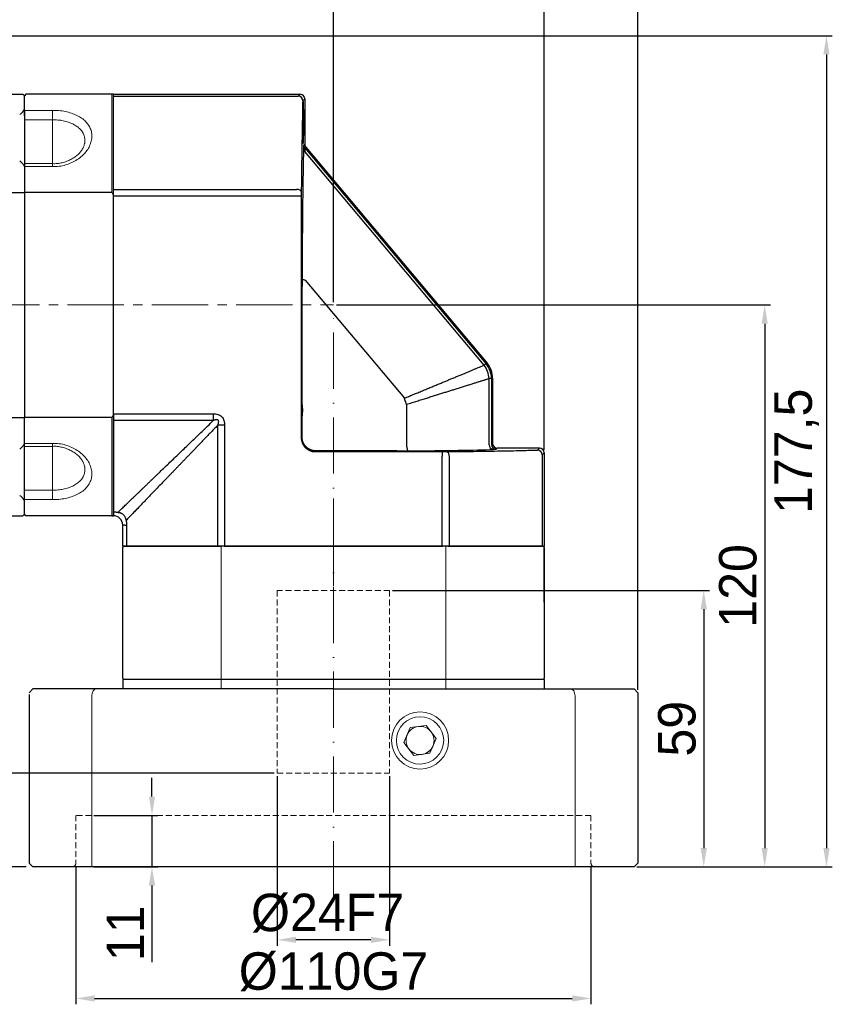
# Model space of a CAD drawing. Header units: millimetres. Extents: x 7115 to 7943, y -680 to -95.
# Tile 14 of 16: x 7567 to 7740, y -429 to -219. Entities that reach past the tile are written whole.
import ezdxf

# ---------------------------------------------------------------- set-up
doc = ezdxf.new("R2010")
doc.units = ezdxf.units.MM
doc.header["$PDSIZE"] = -5
for name, pattern in [('ACAD_ISO10W100', [18, 12, -3, 0, -3]), ('DASHED2', [9.525, 6.35, -3.175]), ('点画线', [18, 12, -2, 2, -2])]:
    doc.linetypes.add(name, pattern=pattern)
doc.layers.get('0').update_dxf_attribs({"lineweight": 18})
doc.layers.get('Defpoints').update_dxf_attribs({"lineweight": 18})
doc.layers.add('4虚线层', color=6, linetype='DASHED2')
for name, color, linetype, lineweight in [('7中心线层', 7, '点画线', 18), ('中心线层', 7, 'ACAD_ISO10W100', 0), ('尺寸线层', 3, 'Continuous', 18), ('标注线', 7, 'Continuous', 18), ('粗实线', 7, 'Continuous', 40)]:
    doc.layers.add(name, color=color, linetype=linetype, lineweight=lineweight)
doc.styles.add('工程字', font='txt')
doc.dimstyles.new('ISO-25', dxfattribs={"dimtxt": 8, "dimasz": 4, "dimexe": 1.25, "dimexo": 0.625, "dimgap": 1.7, "dimtad": 1, "dimtxsty": '工程字', "dimcen": 2, "dimdle": 8, "dimadec": 0, "dimazin": 0, "dimtfac": 1, "dimtmove": 0, "dimatfit": 3, "dimfxl": 1, "dimarcsym": 0})

# ---------------------------------------------------------------- blocks, each defined once
blk = doc.blocks.new('*D102')
at = {"layer": 'Defpoints', "color": 0}
for p in [(7633.55, -200.76), (7466.05, -222.89), (7633.55, -279.89)]:
    blk.add_point(p, dxfattribs=at)
at = {"layer": '尺寸线层', "color": 0, "lineweight": -2}
for p, q in [((7466.05, -222.27), (7466.05, -199.51)), ((7633.55, -279.27), (7633.55, -199.51)), ((7470.05, -200.76), (7629.55, -200.76))]:
    blk.add_line(p, q, dxfattribs=at)
at = {"layer": '尺寸线层', "color": 0}
for points in [[(7470.05, -200.09), (7470.05, -201.43), (7466.05, -200.76)], [(7629.55, -201.43), (7629.55, -200.09), (7633.55, -200.76)]]:
    blk.add_solid(points, dxfattribs=at)
at = {"layer": '尺寸线层', "color": 0, "insert": (7549.8, -194.39), "char_height": 8, "attachment_point": 5, "style": '工程字'}
blk.add_mtext('167,5', dxfattribs=at)
blk = doc.blocks.new('*D103')
at = {"layer": 'Defpoints', "color": 0}
for p in [(7633.55, -279.89), (7697.75, -399.89), (7725.65, -399.89)]:
    blk.add_point(p, dxfattribs=at)
at = {"layer": '尺寸线层', "color": 0, "lineweight": -2}
for p, q in [((7634.17, -279.89), (7726.9, -279.89)), ((7725.65, -283.89), (7725.65, -395.89)), ((7698.37, -399.89), (7726.9, -399.89))]:
    blk.add_line(p, q, dxfattribs=at)
at = {"layer": '尺寸线层', "color": 0}
for points in [[(7726.31, -283.89), (7724.98, -283.89), (7725.65, -279.89)], [(7724.98, -395.89), (7726.31, -395.89), (7725.65, -399.89)]]:
    blk.add_solid(points, dxfattribs=at)
at = {"layer": '尺寸线层', "color": 0, "insert": (7719.95, -339.89), "char_height": 8, "attachment_point": 5, "rotation": 90, "style": '工程字'}
blk.add_mtext('120', dxfattribs=at)
blk = doc.blocks.new('*D104')
at = {"layer": 'Defpoints', "color": 0}
for p in [(7540.55, -222.39), (7697.75, -399.89), (7738.84, -399.89)]:
    blk.add_point(p, dxfattribs=at)
at = {"layer": '尺寸线层', "color": 0, "lineweight": -2}
for p, q in [((7541.17, -222.39), (7740.09, -222.39)), ((7738.84, -226.39), (7738.84, -395.89)), ((7698.37, -399.89), (7740.09, -399.89))]:
    blk.add_line(p, q, dxfattribs=at)
at = {"layer": '尺寸线层', "color": 0}
for points in [[(7739.5, -226.39), (7738.17, -226.39), (7738.84, -222.39)], [(7738.17, -395.89), (7739.5, -395.89), (7738.84, -399.89)]]:
    blk.add_solid(points, dxfattribs=at)
at = {"layer": '尺寸线层', "color": 0, "insert": (7732.47, -311.14), "char_height": 8, "attachment_point": 5, "rotation": 90, "style": '工程字'}
blk.add_mtext('177,5', dxfattribs=at)
blk = doc.blocks.new('*D105')
at = {"layer": 'Defpoints', "color": 0}
for p in [(7645.55, -340.89), (7697.75, -399.89), (7712.63, -399.89)]:
    blk.add_point(p, dxfattribs=at)
at = {"layer": '尺寸线层', "color": 0, "lineweight": -2}
for p, q in [((7646.17, -340.89), (7713.88, -340.89)), ((7712.63, -344.89), (7712.63, -395.89)), ((7698.37, -399.89), (7713.88, -399.89))]:
    blk.add_line(p, q, dxfattribs=at)
at = {"layer": '尺寸线层', "color": 0}
for points in [[(7713.3, -344.89), (7711.96, -344.89), (7712.63, -340.89)], [(7711.96, -395.89), (7713.3, -395.89), (7712.63, -399.89)]]:
    blk.add_solid(points, dxfattribs=at)
at = {"layer": '尺寸线层', "color": 0, "insert": (7706.93, -370.39), "char_height": 8, "attachment_point": 5, "rotation": 90, "style": '工程字'}
blk.add_mtext('59', dxfattribs=at)
blk = doc.blocks.new('*D113')
at = {"layer": 'Defpoints', "color": 0}
for p in [(7621.55, -379.89), (7645.55, -379.89), (7621.55, -415.48)]:
    blk.add_point(p, dxfattribs=at)
at = {"layer": '尺寸线层', "color": 0, "lineweight": -2}
for p, q in [((7621.55, -380.52), (7621.55, -416.73)), ((7645.55, -380.52), (7645.55, -416.73)), ((7641.55, -415.48), (7625.55, -415.48))]:
    blk.add_line(p, q, dxfattribs=at)
at = {"layer": '尺寸线层', "color": 0}
for points in [[(7625.55, -414.82), (7625.55, -416.15), (7621.55, -415.48)], [(7641.55, -416.15), (7641.55, -414.82), (7645.55, -415.48)]]:
    blk.add_solid(points, dxfattribs=at)
at = {"layer": '尺寸线层', "color": 0, "insert": (7632.3, -409.78), "char_height": 8, "attachment_point": 5, "style": '工程字'}
blk.add_mtext('%%C24F7', dxfattribs=at)
blk = doc.blocks.new('*D114')
at = {"layer": 'Defpoints', "color": 0}
for p in [(7581.74, -388.89), (7581.74, -399.89), (7594.8, -399.89)]:
    blk.add_point(p, dxfattribs=at)
at = {"layer": '尺寸线层', "color": 0, "lineweight": -2}
for p, q in [((7594.8, -384.89), (7594.8, -380.89)), ((7582.36, -388.89), (7596.05, -388.89)), ((7594.8, -388.89), (7594.8, -399.89)), ((7582.36, -399.89), (7596.05, -399.89)), ((7594.8, -403.89), (7594.8, -420.27))]:
    blk.add_line(p, q, dxfattribs=at)
at = {"layer": '尺寸线层', "color": 0}
for points in [[(7594.13, -384.89), (7595.46, -384.89), (7594.8, -388.89)], [(7595.46, -403.89), (7594.13, -403.89), (7594.8, -399.89)]]:
    blk.add_solid(points, dxfattribs=at)
at = {"layer": '尺寸线层', "color": 0, "insert": (7589.1, -414.08), "char_height": 8, "attachment_point": 5, "rotation": 90, "style": '工程字'}
blk.add_mtext('11', dxfattribs=at)
blk = doc.blocks.new('*D115')
at = {"layer": 'Defpoints', "color": 0}
for p in [(7621.55, -379.89), (7557.44, -399.89), (7568.55, -399.89)]:
    blk.add_point(p, dxfattribs=at)
at = {"layer": '尺寸线层', "color": 0, "lineweight": -2}
for p, q in [((7620.92, -379.89), (7556.19, -379.89)), ((7557.44, -383.89), (7557.44, -395.89)), ((7567.92, -399.89), (7556.19, -399.89))]:
    blk.add_line(p, q, dxfattribs=at)
at = {"layer": '尺寸线层', "color": 0}
for points in [[(7558.1, -383.89), (7556.77, -383.89), (7557.44, -379.89)], [(7556.77, -395.89), (7558.1, -395.89), (7557.44, -399.89)]]:
    blk.add_solid(points, dxfattribs=at)
at = {"layer": '尺寸线层', "color": 0, "insert": (7551.74, -389.89), "char_height": 8, "attachment_point": 5, "rotation": 90, "style": '工程字'}
blk.add_mtext('20', dxfattribs=at)
blk = doc.blocks.new('*D116')
at = {"layer": 'Defpoints', "color": 0}
for p in [(7578.55, -399.09), (7688.55, -399.09), (7688.55, -428)]:
    blk.add_point(p, dxfattribs=at)
at = {"layer": '尺寸线层', "color": 0, "lineweight": -2}
for p, q in [((7578.55, -399.72), (7578.55, -429.25)), ((7688.55, -399.72), (7688.55, -429.25)), ((7582.55, -428), (7684.55, -428))]:
    blk.add_line(p, q, dxfattribs=at)
at = {"layer": '尺寸线层', "color": 0}
for points in [[(7582.55, -427.33), (7582.55, -428.67), (7578.55, -428)], [(7684.55, -428.67), (7684.55, -427.33), (7688.55, -428)]]:
    blk.add_solid(points, dxfattribs=at)
at = {"layer": '尺寸线层', "color": 0, "insert": (7633.55, -422.3), "char_height": 8, "attachment_point": 5, "style": '工程字'}
blk.add_mtext('%%c110G7', dxfattribs=at)
blk = doc.blocks.new('*D117')
at = {"layer": 'Defpoints', "color": 0}
for p in [(7401.05, -168.95), (7401.05, -264.89), (7698.55, -362.69)]:
    blk.add_point(p, dxfattribs=at)
at = {"layer": '尺寸线层', "color": 0, "lineweight": -2}
for p, q in [((7401.05, -264.27), (7401.05, -167.7)), ((7698.55, -362.07), (7698.55, -167.7)), ((7694.55, -168.95), (7405.05, -168.95))]:
    blk.add_line(p, q, dxfattribs=at)
at = {"layer": '尺寸线层', "color": 0}
for points in [[(7405.05, -168.28), (7405.05, -169.62), (7401.05, -168.95)], [(7694.55, -169.62), (7694.55, -168.28), (7698.55, -168.95)]]:
    blk.add_solid(points, dxfattribs=at)
at = {"layer": '尺寸线层', "color": 0, "insert": (7549.8, -162.58), "char_height": 8, "attachment_point": 5, "style": '工程字'}
blk.add_mtext('297,5', dxfattribs=at)
blk = doc.blocks.new('*D119')
at = {"layer": 'Defpoints', "color": 0}
for p in [(7401.05, -184.45), (7401.05, -264.8), (7678.55, -311.45)]:
    blk.add_point(p, dxfattribs=at)
at = {"layer": '尺寸线层', "color": 0, "lineweight": -2}
for p, q in [((7401.05, -264.17), (7401.05, -183.2)), ((7674.55, -184.45), (7405.05, -184.45)), ((7678.55, -310.82), (7678.55, -183.2))]:
    blk.add_line(p, q, dxfattribs=at)
at = {"layer": '尺寸线层', "color": 0}
for points in [[(7405.05, -183.79), (7405.05, -185.12), (7401.05, -184.45)], [(7674.55, -185.12), (7674.55, -183.79), (7678.55, -184.45)]]:
    blk.add_solid(points, dxfattribs=at)
at = {"layer": '尺寸线层', "color": 0, "insert": (7539.8, -178.08), "char_height": 8, "attachment_point": 5, "style": '工程字'}
blk.add_mtext('277,5', dxfattribs=at)
blk = doc.blocks.new('M1152')
at = {"color": 7, "linetype": 'Continuous', "lineweight": 30}
for p, q in [((0, 89.58), (39.9, 89.58)), ((0, 89.16), (0, 89.58)), ((0, 88.76), (0, 89.16)), ((0, 69.27), (0, 88.76)), ((40.9, 88.58), (40.9, 78.91)), ((41.13, 78.26), (79.83, 32.15)), ((0, 67.82), (0, 69.27)), ((0, 21.34), (0, 67.82)), ((81, 28.94), (81, 15.02)), ((0, 19.89), (0, 21.34)), ((0, 0.4), (0, 19.89)), ((91, 14.02), (82, 14.02)), ((92, 13.02), (92, -6.92)), ((0, 0.4), (0, 0)), ((0, -0.42), (0, 0)), ((2, -6.92), (2, -2.42)), ((2.42, -6.92), (2, -6.92)), ((22.31, -6.92), (2.82, -6.92)), ((23.76, -6.92), (22.31, -6.92)), ((70.24, -6.92), (23.76, -6.92)), ((71.69, -6.92), (70.24, -6.92)), ((91.18, -6.92), (71.69, -6.92)), ((91.58, -6.92), (91.18, -6.92)), ((92, -6.92), (91.58, -6.92))]:
    blk.add_line(p, q, dxfattribs=at)
at = {"color": 7, "linetype": 'Continuous', "lineweight": 25}
for p, q in [((0, 89.16), (39.48, 89.16)), ((39.48, 89.16), (39.9, 89.58)), ((40.9, 88.58), (40.48, 88.16)), ((40.65, 78.82), (40.9, 78.91)), ((41.13, 78.26), (40.89, 78.17)), ((40.89, 78.17), (79.58, 32.06)), ((79.19, 31.73), (40.92, 77.35)), ((0, 69.27), (39.14, 69.27)), ((39.13, 67.82), (0, 67.82)), ((40.13, 67.82), (39.13, 67.82)), ((40.13, 67.82), (40.13, 16.26)), ((40.98, 49.9), (62.15, 24.66)), ((40.29, 24.16), (40.29, 46.23)), ((79.19, 31.73), (79.58, 32.06)), ((79.58, 32.06), (79.83, 32.15)), ((80.24, 14.73), (80.24, 28.85)), ((80.75, 28.85), (80.24, 28.85)), ((81, 28.94), (80.75, 28.85)), ((80.75, 28.85), (80.75, 14.78)), ((62.64, 23.3), (62.64, 14.42)), ((0, 21.34), (21.34, 21.34)), ((21.34, 21.34), (21.34, 19.89)), ((21.34, 19.89), (0, 19.89)), ((40.29, 16.41), (40.29, 20)), ((23.76, 18.92), (22.31, 18.92)), ((22.31, -6.92), (22.31, 18.92)), ((23.76, 18.92), (23.76, -6.92)), ((40.13, 16.26), (40.29, 16.41)), ((43.29, 13.41), (43.13, 13.26)), ((43.13, 13.26), (70.24, 13.26)), ((60.53, 13.41), (43.29, 13.41)), ((70.24, 13.26), (70.24, 12.26)), ((82, 14.02), (81.75, 13.78)), ((90.58, 13.6), (91, 14.02)), ((92, 13.02), (91.58, 12.61)), ((70.24, -6.92), (70.24, 12.26)), ((71.69, 12.26), (71.69, -6.92)), ((91.58, 12.61), (91.58, -6.92)), ((2.42, -2.42), (2, -2.42)), ((2.42, -2.42), (2.82, -2.42)), ((2.82, -2.42), (2.82, -6.92)), ((2.82, -6.92), (2.42, -6.92))]:
    blk.add_line(p, q, dxfattribs=at)
at = {"color": 7, "linetype": 'Continuous', "lineweight": 25, "flags": 128}
for points in [[(40.14, 68.79), (40.11, 68.88), (40.06, 68.97), (39.96, 69.05), (39.84, 69.13), (39.69, 69.19), (39.52, 69.23), (39.33, 69.26), (39.14, 69.27)], [(40.98, 49.9), (40.83, 49.91), (40.71, 49.94), (40.59, 49.97), (40.49, 50), (40.41, 50.04), (40.35, 50.08), (40.31, 50.12), (40.3, 50.17)], [(62.64, 14.42), (62.65, 14.23), (62.68, 14.04), (62.72, 13.87), (62.77, 13.72), (62.83, 13.6), (62.9, 13.5), (62.98, 13.45), (63.06, 13.42)], [(71.21, 13.26), (71.3, 13.24), (71.39, 13.18), (71.47, 13.09), (71.55, 12.96), (71.61, 12.81), (71.65, 12.64), (71.68, 12.45), (71.69, 12.26)]]:
    blk.add_lwpolyline(points, dxfattribs=at)
at = {"color": 7, "linetype": 'Continuous', "lineweight": 25}
for centre, radius, start, end in [((39.48, 88.16), 1, 0.0204, 89.9796), ((41.36, 77.96), 0.75, 182.393, 234.2943), ((41.65, 78.82), 1, 180.0065, 219.9935), ((74.66, 28.45), 5.6, 4.0795, 35.9205), ((75.75, 28.85), 5, 0.0065, 39.9935), ((50.77, 19.75), 12.39, 16.6551, 23.3449), ((81.21, 14.69), 0.962, 177.6201, 266.2687), ((81.75, 14.78), 1, 180.0204, 269.9796), ((90.58, 12.6), 1, 0.0204, 89.9796)]:
    blk.add_arc(centre, radius, start, end, dxfattribs=at)
at = {"color": 7, "linetype": 'Continuous', "lineweight": 30}
blk.add_arc((0, -2.42), 2, 0, 90, dxfattribs=at)
for centre, major_axis, ratio, start_param, end_param in [((39.9, 88.58), (0.707, 0.707), 0.999695, 5.497939, 7.068431), ((41.9, 78.91), (-0.94, -0.342), 0.999828, 5.934175, 6.632196), ((76, 28.94), (-4.7, -1.71), 0.999828, 2.792582, 3.490603), ((82, 15.02), (-0.707, -0.707), 0.999695, 5.497939, 7.068431), ((91, 13.02), (0.707, 0.707), 0.999695, 5.497939, 7.068431)]:
    blk.add_ellipse(centre, major_axis=major_axis, ratio=ratio, start_param=start_param, end_param=end_param, dxfattribs=at)
at = {"color": 7, "linetype": 'Continuous', "lineweight": 25}
blk.add_ellipse((40.51, 83.55), major_axis=(0, 4.5), ratio=0.017455, dxfattribs=at)
for centre, major_axis, ratio, start_param, end_param in [((40.48, 86.16), (0, 2), 0.017455, 0.017453, 0.523109), ((40.9, 24.46), (-0.01, 59.12), 0.011218, 0.441056, 1.120955), ((40.66, 69.48), (0, 9.34), 0.011218, 0.004081, 0.441056), ((40.17, 67.82), (0, 2), 0.017455, 1.065436, 1.570796), ((40.39, 46.11), (0, 9.34), 0.011218, 1.120955, 1.557424), ((40.22, 22.08), (0, 4.5), 0.017455, 5.193774, 10.514189), ((60.53, 13.52), (6, 0), 0.017455, 4.712389, 5.148858), ((47, 14.02), (38, 0), 0.017455, 5.148858, 5.828757), ((70.24, 13.29), (2, 0), 0.017455, 4.712389, 5.217749), ((75.75, 13.78), (6, 0), 0.017455, 5.828757, 6.265732), ((88.58, 13.61), (2, 0), 0.017455, 5.760077, 6.265732)]:
    blk.add_ellipse(centre, major_axis=major_axis, ratio=ratio, start_param=start_param, end_param=end_param, dxfattribs=at)
for points, knots in [([(40.46, 87.89), (40.46, 87.78), (40.45, 87.55), (40.44, 87.2), (40.43, 86.84), (40.42, 86.48), (40.41, 86.1), (40.4, 85.72), (40.39, 85.33), (40.38, 84.94), (40.37, 84.53), (40.35, 83.57), (40.32, 81.99), (40.28, 79.65), (40.24, 77.15), (40.21, 75.03), (40.19, 73.38), (40.17, 72.27), (40.16, 71.13), (40.15, 69.97), (40.14, 69.18), (40.14, 68.79)], [0, 0, 0, 0, 0.025029, 0.05004, 0.075038, 0.100027, 0.125011, 0.149996, 0.174986, 0.199986, 0.225, 0.250032, 0.375013, 0.500013, 0.624991, 0.749989, 0.800025, 0.850007, 0.899973, 0.949958, 1, 1, 1, 1]), ([(40.89, 78.17), (40.89, 78.17), (40.88, 78.17), (40.88, 78.15), (40.88, 78.13), (40.88, 78.1), (40.88, 78.05), (40.88, 78), (40.89, 77.93), (40.89, 77.86), (40.89, 77.78), (40.9, 77.68), (40.91, 77.58), (40.91, 77.47), (40.92, 77.39), (40.92, 77.35)], [0, 0, 0, 0, 0.071696, 0.143709, 0.216199, 0.289328, 0.363251, 0.438118, 0.514075, 0.591259, 0.669805, 0.749836, 0.831472, 0.914825, 1, 1, 1, 1]), ([(62.15, 24.66), (62.33, 24.74), (62.69, 24.89), (63.22, 25.11), (63.74, 25.32), (64.25, 25.54), (64.76, 25.75), (65.26, 25.95), (65.75, 26.16), (66.23, 26.36), (66.7, 26.55), (67.17, 26.75), (67.62, 26.94), (68.07, 27.12), (68.51, 27.31), (68.95, 27.48), (69.37, 27.66), (69.79, 27.83), (70.19, 28), (70.59, 28.17), (70.98, 28.33), (71.37, 28.49), (71.74, 28.64), (72.26, 28.86), (72.92, 29.13), (73.69, 29.45), (74.43, 29.76), (75.14, 30.05), (75.82, 30.33), (76.46, 30.6), (77.07, 30.86), (77.65, 31.1), (78.2, 31.32), (78.72, 31.54), (79.04, 31.67), (79.19, 31.73)], [0, 0, 0, 0, 0.024855, 0.049524, 0.074005, 0.0983, 0.122409, 0.146331, 0.170067, 0.193617, 0.216981, 0.240159, 0.263152, 0.285959, 0.308581, 0.331018, 0.353269, 0.375336, 0.397218, 0.418916, 0.440429, 0.461758, 0.482903, 0.503864, 0.550975, 0.597677, 0.643972, 0.689863, 0.735353, 0.780443, 0.825137, 0.869436, 0.913345, 0.956865, 1, 1, 1, 1]), ([(80.24, 28.85), (80.16, 28.82), (79.98, 28.76), (79.7, 28.67), (79.41, 28.58), (79.11, 28.49), (78.8, 28.39), (78.48, 28.29), (78.15, 28.19), (77.81, 28.08), (77.46, 27.97), (77.09, 27.85), (76.72, 27.74), (76.34, 27.62), (75.95, 27.49), (75.55, 27.37), (75.14, 27.24), (74.72, 27.11), (74.28, 26.97), (73.84, 26.83), (73.39, 26.69), (72.83, 26.51), (72.16, 26.3), (71.36, 26.05), (70.53, 25.79), (69.66, 25.51), (68.76, 25.23), (67.83, 24.94), (66.86, 24.63), (65.85, 24.31), (64.81, 23.99), (63.74, 23.65), (63.01, 23.42), (62.64, 23.3)], [0, 0, 0, 0, 0.023677, 0.04747, 0.071379, 0.095406, 0.119551, 0.143814, 0.168195, 0.192696, 0.217316, 0.242056, 0.266917, 0.291898, 0.317001, 0.342225, 0.367572, 0.393041, 0.418633, 0.444348, 0.470187, 0.49615, 0.538254, 0.581094, 0.624672, 0.668989, 0.714045, 0.759844, 0.806385, 0.85367, 0.9017, 0.950477, 1, 1, 1, 1]), ([(40.29, 20), (40.29, 20.04), (40.29, 20.13), (40.3, 20.3), (40.32, 20.5), (40.34, 20.74), (40.38, 21.11), (40.43, 21.56), (40.45, 22.09), (40.42, 22.61), (40.38, 23.08), (40.34, 23.48), (40.31, 23.76), (40.29, 23.98), (40.29, 24.11), (40.29, 24.16)], [0, 0, 0, 0, 0.032665, 0.074056, 0.124192, 0.183085, 0.250743, 0.391388, 0.500364, 0.61503, 0.750027, 0.832777, 0.902009, 0.957739, 1, 1, 1, 1]), ([(21.34, 21.34), (21.67, 21.34), (22, 21.31), (22.46, 21.16), (22.62, 21.1), (22.9, 20.94), (23.03, 20.84), (23.26, 20.61), (23.36, 20.48), (23.52, 20.2), (23.58, 20.04), (23.73, 19.58), (23.76, 19.25), (23.76, 18.92)], [0, 0, 0, 0, 0.25, 0.25, 0.375, 0.375, 0.5, 0.5, 0.625, 0.625, 0.75, 0.75, 1, 1, 1, 1]), ([(0.98, 0.3), (1.1, 0.41), (1.32, 0.62), (1.66, 0.95), (2.01, 1.29), (2.37, 1.64), (2.74, 1.99), (3.12, 2.35), (3.5, 2.72), (3.9, 3.1), (4.3, 3.49), (4.71, 3.88), (5.13, 4.29), (5.56, 4.7), (5.99, 5.12), (6.44, 5.55), (6.89, 5.98), (7.35, 6.43), (7.82, 6.88), (8.3, 7.34), (8.79, 7.81), (9.28, 8.28), (9.91, 8.89), (10.68, 9.63), (11.61, 10.52), (12.57, 11.45), (13.56, 12.4), (14.58, 13.38), (15.63, 14.39), (16.71, 15.43), (17.82, 16.5), (18.97, 17.6), (20.14, 18.73), (20.94, 19.5), (21.34, 19.89)], [0, 0, 0, 0, 0.020897, 0.041964, 0.063204, 0.084618, 0.106208, 0.127975, 0.149921, 0.172047, 0.194354, 0.216844, 0.239519, 0.262379, 0.285426, 0.308661, 0.332086, 0.355701, 0.379508, 0.403508, 0.427702, 0.452091, 0.476676, 0.519856, 0.563901, 0.608817, 0.654608, 0.70128, 0.748835, 0.797278, 0.846612, 0.896842, 0.94797, 1, 1, 1, 1]), ([(22.31, 18.92), (22.33, 18.96), (22.36, 19.04), (22.41, 19.17), (22.44, 19.3), (22.48, 19.47), (22.5, 19.65), (22.48, 19.84), (22.41, 19.97), (22.3, 20.04), (22.18, 20.06), (22.04, 20.07), (21.86, 20.05), (21.68, 20.01), (21.5, 19.96), (21.4, 19.91), (21.34, 19.89)], [0, 0, 0, 0, 0.059504, 0.121049, 0.184869, 0.25117, 0.353843, 0.434462, 0.501526, 0.546446, 0.59995, 0.666011, 0.746766, 0.835574, 0.919761, 1, 1, 1, 1]), ([(22.31, 18.92), (22.11, 18.71), (21.7, 18.29), (21.1, 17.66), (20.5, 17.04), (19.91, 16.43), (19.33, 15.83), (18.76, 15.24), (18.2, 14.65), (17.65, 14.08), (17.1, 13.51), (16.56, 12.95), (16.03, 12.4), (15.51, 11.86), (15, 11.33), (14.49, 10.8), (14, 10.28), (13.51, 9.78), (13.03, 9.28), (12.56, 8.79), (12.09, 8.3), (11.64, 7.83), (11.03, 7.2), (10.27, 6.41), (9.38, 5.49), (8.52, 4.6), (7.69, 3.73), (6.89, 2.9), (6.12, 2.1), (5.38, 1.33), (4.67, 0.59), (3.99, -0.11), (3.34, -0.79), (2.93, -1.22), (2.72, -1.43)], [0, 0, 0, 0, 0.027366, 0.054484, 0.081354, 0.107978, 0.134356, 0.160488, 0.186374, 0.212016, 0.237413, 0.262566, 0.287476, 0.312144, 0.336569, 0.360753, 0.384696, 0.408399, 0.431862, 0.455086, 0.478072, 0.500821, 0.523332, 0.570095, 0.616147, 0.661495, 0.706148, 0.750114, 0.793401, 0.836019, 0.877978, 0.919287, 0.959958, 1, 1, 1, 1]), ([(40.13, 16.26), (40.13, 16.2), (40.13, 16.09), (40.15, 15.93), (40.17, 15.77), (40.2, 15.61), (40.24, 15.45), (40.29, 15.3), (40.34, 15.14), (40.41, 15), (40.48, 14.85), (40.56, 14.71), (40.65, 14.57), (40.74, 14.44), (40.84, 14.31), (40.95, 14.19), (41.07, 14.08), (41.19, 13.97), (41.31, 13.87), (41.45, 13.77), (41.58, 13.68), (41.73, 13.6), (41.87, 13.53), (42.02, 13.47), (42.17, 13.41), (42.33, 13.36), (42.49, 13.32), (42.65, 13.29), (42.81, 13.27), (42.97, 13.26), (43.08, 13.26), (43.13, 13.26)], [0, 0, 0, 0, 0.034488, 0.068976, 0.103462, 0.137947, 0.172431, 0.206914, 0.241396, 0.275878, 0.310359, 0.34484, 0.379321, 0.413801, 0.44828, 0.48276, 0.51724, 0.55172, 0.586199, 0.620679, 0.65516, 0.689641, 0.724122, 0.758604, 0.793086, 0.827569, 0.862053, 0.896538, 0.931024, 0.965512, 1, 1, 1, 1]), ([(43.29, 13.41), (43.23, 13.41), (43.13, 13.42), (42.96, 13.43), (42.8, 13.45), (42.64, 13.48), (42.49, 13.52), (42.33, 13.57), (42.18, 13.63), (42.03, 13.69), (41.88, 13.76), (41.74, 13.84), (41.6, 13.93), (41.47, 14.02), (41.35, 14.13), (41.23, 14.23), (41.11, 14.35), (41, 14.47), (40.9, 14.6), (40.81, 14.73), (40.72, 14.87), (40.64, 15.01), (40.57, 15.15), (40.5, 15.3), (40.45, 15.46), (40.4, 15.61), (40.36, 15.77), (40.33, 15.93), (40.31, 16.09), (40.29, 16.25), (40.29, 16.36), (40.29, 16.41)], [0, 0, 0, 0, 0.034484, 0.068968, 0.103452, 0.137935, 0.172418, 0.206901, 0.241384, 0.275866, 0.310348, 0.344831, 0.379313, 0.413795, 0.448277, 0.482759, 0.517241, 0.551723, 0.586205, 0.620687, 0.655169, 0.689652, 0.724134, 0.758616, 0.793099, 0.827582, 0.862065, 0.896548, 0.931032, 0.965516, 1, 1, 1, 1]), ([(71.21, 13.26), (71.4, 13.26), (71.8, 13.27), (72.38, 13.27), (72.97, 13.28), (73.54, 13.28), (74.11, 13.29), (74.68, 13.3), (75.24, 13.3), (75.8, 13.31), (76.35, 13.32), (77.63, 13.33), (79.57, 13.36), (82.07, 13.4), (84.4, 13.44), (86.14, 13.48), (87.36, 13.51), (88.15, 13.53), (88.9, 13.55), (89.63, 13.57), (90.08, 13.58), (90.31, 13.59)], [0, 0, 0, 0, 0.025027, 0.050037, 0.075033, 0.10002, 0.125003, 0.149986, 0.174975, 0.199973, 0.224986, 0.250017, 0.374994, 0.499993, 0.624972, 0.749974, 0.800012, 0.849997, 0.899966, 0.949954, 1, 1, 1, 1]), ([(0, 0.4), (0.04, 0.4), (0.12, 0.4), (0.25, 0.39), (0.37, 0.39), (0.54, 0.37), (0.75, 0.35), (0.91, 0.32), (0.98, 0.3)], [0, 0, 0, 0, 0.121914, 0.244852, 0.369128, 0.495046, 0.746871, 1, 1, 1, 1]), ([(0.98, 0.3), (1.03, 0.3), (1.13, 0.28), (1.26, 0.26), (1.37, 0.23), (1.46, 0.2), (1.54, 0.17), (1.59, 0.15), (1.69, 0.11), (1.83, 0.03), (2.02, -0.09), (2.21, -0.26), (2.4, -0.49), (2.54, -0.75), (2.66, -1.07), (2.7, -1.29), (2.72, -1.43)], [0, 0, 0, 0, 0.057157, 0.107785, 0.151414, 0.187687, 0.216346, 0.237212, 0.25017, 0.336577, 0.419981, 0.500129, 0.620522, 0.749945, 0.829297, 1, 1, 1, 1]), ([(2.72, -1.43), (2.73, -1.49), (2.75, -1.59), (2.78, -1.76), (2.8, -1.95), (2.82, -2.17), (2.82, -2.34), (2.82, -2.42)], [0, 0, 0, 0, 0.168871, 0.33695, 0.5049, 0.75511, 1, 1, 1, 1])]:
    blk.add_open_spline(points, degree=3, knots=knots, dxfattribs=at)

msp = doc.modelspace()

# ---------------------------------------------------------------- linework, layer by layer
at = {"color": 7, "linetype": 'Continuous', "lineweight": 15}
for p, q in [((7586.2451, -255.8909), (7586.2451, -234.8909)), ((7567.5451, -249.2986), (7567.5451, -239.4607)), ((7567.5451, -255.966), (7567.5451, -249.2986)), ((7567.5451, -255.966), (7567.5451, -303.8158)), ((7586.2451, -255.8909), (7586.5451, -256.5352)), ((7567.5451, -310.4832), (7567.5451, -303.8158)), ((7586.5451, -303.2466), (7586.2451, -303.8909)), ((7586.2451, -303.8909), (7586.5451, -303.2466)), ((7586.2451, -324.8909), (7586.2451, -303.8909)), ((7567.5451, -320.3211), (7567.5451, -310.4614)), ((7609.5451, -343.3909), (7609.5451, -331.3909)), ((7609.5451, -331.6909), (7609.5451, -361.8908)), ((7657.5451, -343.3909), (7657.5451, -331.3909)), ((7657.5451, -361.8908), (7657.5451, -331.6909))]:
    msp.add_line(p, q, dxfattribs=at)
for p, q in [((7567.5451, -238.3442), (7573.5451, -238.3442)), ((7573.5451, -240.3213), (7573.5451, -238.3442)), ((7573.5451, -240.3213), (7567.5451, -240.3213)), ((7573.5451, -250.3126), (7573.5451, -240.3213)), ((7573.5451, -249.6826), (7567.5451, -249.6826)), ((7567.5451, -250.3126), (7573.5451, -250.3126)), ((7567.5451, -250.3126), (7567.5451, -250.3126)), ((7567.5451, -309.4692), (7573.5451, -309.4692)), ((7573.5451, -310.0992), (7567.5451, -310.0992)), ((7573.5451, -309.4692), (7573.5451, -319.4605)), ((7573.5451, -319.4605), (7567.5451, -319.4605)), ((7573.5451, -319.4605), (7573.5451, -321.4376)), ((7567.5451, -321.4376), (7573.5451, -321.4376)), ((7653.3721, -369.6953), (7649.9374, -370.1461)), ((7655.4798, -372.4444), (7653.3721, -369.6953)), ((7649.9374, -370.1461), (7648.6105, -373.346)), ((7648.6105, -373.346), (7650.7182, -376.0951)), ((7654.1529, -375.6443), (7655.4798, -372.4444)), ((7650.7182, -376.0951), (7654.1529, -375.6443))]:
    msp.add_line(p, q)
at = {"color": 2, "linetype": 'Continuous', "lineweight": 15}
for p, q in [((7588.5451, -331.6909), (7588.5451, -331.3909)), ((7657.9988, -331.3909), (7657.0398, -331.3909)), ((7610.1894, -359.8909), (7588.5451, -359.8909)), ((7656.9009, -359.8909), (7610.1894, -359.8909))]:
    msp.add_line(p, q, dxfattribs=at)
for centre, radius, start, end in [((7565.005, -236.9357), 2.7633, 303.872312, 336.815083), ((7565.005, -251.4005), 2.7633, 23.184917, 56.127688), ((7565.005, -308.3813), 2.7633, 303.872312, 336.815083), ((7565.005, -322.846), 2.7633, 23.184917, 56.127688), ((7652.0451, -372.8952), 5.053, 67.477326, 247.477326), ((7652.0451, -372.8952), 3, 97.477326, 157.477326), ((7652.0451, -372.8952), 5.053, 247.477326, 67.477326), ((7652.0451, -372.8952), 3, 67.477326, 97.477326), ((7652.0451, -372.8952), 3, 157.477326, 217.477326), ((7652.0451, -372.8952), 3, 37.477326, 67.477326), ((7652.0451, -372.8952), 3, 337.477326, 37.477326), ((7652.0451, -372.8952), 3, 277.477326, 337.477326), ((7652.0451, -372.8952), 3, 217.477326, 247.477326), ((7652.0451, -372.8952), 3, 247.477326, 277.477326)]:
    msp.add_arc(centre, radius, start, end)
at = {"extrusion": (0, 0, -1)}
for radius, start, end in [(6.1, 270, 90), (6.1, 90, 270), (3, 181.132594, 241.132594)]:
    msp.add_arc((-7652.0451, -372.8952), radius, start, end, dxfattribs=at)
msp.add_ellipse((7582.8943, -363.3908), major_axis=(0, 1.5), ratio=0.6327902, start_param=4.73856892, end_param=6.28318531, dxfattribs=at)
msp.add_ellipse((7684.196, -363.3908), major_axis=(0, 1.5), ratio=0.6327902, start_param=4.73856892, end_param=6.28318531)
for points, knots in [([(7573.5451, -250.3126), (7574.022, -250.3533), (7574.9757, -250.3131), (7576.3671, -250.0025), (7577.675, -249.5146), (7578.8675, -248.8572), (7579.9015, -248.0552), (7580.7537, -247.1445), (7581.3924, -246.1572), (7581.8089, -245.1338), (7581.9883, -244.1059), (7581.939, -243.1065), (7581.6575, -242.1593), (7581.1627, -241.284), (7580.4579, -240.4992), (7579.5665, -239.8144), (7578.5022, -239.2469), (7577.2948, -238.8), (7575.9733, -238.4907), (7574.7058, -238.3257), (7573.8886, -238.3084), (7573.5451, -238.3442)], [0, 0, 0, 0, 0.05361041, 0.10722294, 0.161175, 0.21513136, 0.26940811, 0.32368837, 0.37775061, 0.43181404, 0.48515776, 0.53850165, 0.59118878, 0.64387547, 0.69644102, 0.74900425, 0.80190022, 0.85479214, 0.90808045, 0.96136547, 1, 1, 1, 1]), ([(7580.3821, -245.4755), (7580.3973, -245.4253), (7580.4931, -245.1081), (7580.4892, -244.5155), (7580.3549, -243.7316), (7580.0093, -242.9866), (7579.4851, -242.3116), (7578.7821, -241.7136), (7577.933, -241.2156), (7576.949, -240.8176), (7575.8765, -240.5349), (7574.7278, -240.355), (7573.9431, -240.3326), (7573.5451, -240.3213)], [0, 0, 0, 0, 0.0177853, 0.1123704, 0.20975825, 0.30597708, 0.40509827, 0.50255774, 0.60292964, 0.70077237, 0.80147968, 0.89932355, 1, 1, 1, 1]), ([(7580.3813, -245.4752), (7580.3602, -245.5845), (7580.2988, -245.9013), (7580.0401, -246.4644), (7579.6079, -247.1163), (7579.0275, -247.7425), (7578.3276, -248.3105), (7577.5103, -248.8078), (7576.6006, -249.2168), (7575.6153, -249.5148), (7574.588, -249.7071), (7573.8894, -249.7289), (7573.5435, -249.6826)], [0, 0, 0, 0, 0.05701983, 0.16531926, 0.27227292, 0.37627978, 0.48041614, 0.58454861, 0.68862203, 0.79330245, 0.89764806, 1, 1, 1, 1]), ([(7580.3813, -314.3066), (7580.3602, -314.1973), (7580.2988, -313.8805), (7580.0401, -313.3173), (7579.6079, -312.6655), (7579.0275, -312.0393), (7578.3276, -311.4713), (7577.5103, -310.974), (7576.6006, -310.565), (7575.6153, -310.267), (7574.588, -310.0746), (7573.8894, -310.0529), (7573.5435, -310.0992)], [0, 0, 0, 0, 0.05701983, 0.16531926, 0.27227292, 0.37627978, 0.48041614, 0.58454861, 0.68862203, 0.79330245, 0.89764806, 1, 1, 1, 1]), ([(7573.5451, -309.4692), (7574.022, -309.4285), (7574.9757, -309.4686), (7576.3671, -309.7793), (7577.675, -310.2672), (7578.8675, -310.9246), (7579.9015, -311.7265), (7580.7537, -312.6373), (7581.3924, -313.6246), (7581.8089, -314.648), (7581.9883, -315.6758), (7581.939, -316.6753), (7581.6575, -317.6225), (7581.1627, -318.4978), (7580.4579, -319.2826), (7579.5665, -319.9673), (7578.5022, -320.5349), (7577.2948, -320.9818), (7575.9733, -321.2911), (7574.7058, -321.456), (7573.8886, -321.4734), (7573.5451, -321.4376)], [0, 0, 0, 0, 0.05361041, 0.10722294, 0.161175, 0.21513136, 0.26940811, 0.32368837, 0.37775061, 0.43181404, 0.48515776, 0.53850165, 0.59118878, 0.64387547, 0.69644102, 0.74900425, 0.80190022, 0.85479214, 0.90808045, 0.96136547, 1, 1, 1, 1]), ([(7580.3821, -314.3062), (7580.3973, -314.3565), (7580.4931, -314.6737), (7580.4892, -315.2663), (7580.3549, -316.0502), (7580.0093, -316.7952), (7579.4851, -317.4702), (7578.7821, -318.0682), (7577.933, -318.5662), (7576.949, -318.9642), (7575.8765, -319.2468), (7574.7278, -319.4268), (7573.9431, -319.4491), (7573.5451, -319.4605)], [0, 0, 0, 0, 0.0177853, 0.1123704, 0.20975825, 0.30597708, 0.40509827, 0.50255774, 0.60292964, 0.70077237, 0.80147968, 0.89932355, 1, 1, 1, 1])]:
    msp.add_open_spline(points, degree=3, knots=knots)
at = {"layer": '4虚线层', "color": 0, "lineweight": 15, "ltscale": 0.2}
for p, q in [((7645.5451, -340.8909), (7621.5451, -340.8909)), ((7621.5451, -340.8909), (7621.5451, -379.8908)), ((7645.5451, -340.8909), (7645.5451, -379.8908)), ((7621.5451, -379.8908), (7645.5451, -379.8908)), ((7688.5451, -388.8908), (7578.5451, -388.8908)), ((7578.5451, -388.8908), (7578.5451, -399.2908)), ((7688.5451, -388.8908), (7688.5451, -399.0908))]:
    msp.add_line(p, q, dxfattribs=at)
for centre, start, end in [((7577.7451, -399.0908), 270, 0), ((7689.3451, -399.0908), 180, 270)]:
    msp.add_arc(centre, 0.8, start, end, dxfattribs=at)
at = {"layer": '7中心线层'}
msp.add_line((7396.7716, -279.8909), (7633.5451, -279.8909), dxfattribs=at)
at = {"layer": '中心线层', "color": 0}
msp.add_line((7633.5451, -406.3892), (7633.5451, -279.8909), dxfattribs=at)
at = {"layer": '标注线'}
for p, q in [((7633.5451, -321.2438), (7633.5451, -339.8421)), ((7581.9454, -363.3516), (7581.9454, -399.8908)), ((7685.1449, -363.3516), (7685.1449, -399.8908))]:
    msp.add_line(p, q, dxfattribs=at)
at = {"layer": '粗实线', "lineweight": 30}
for p, q in [((7558.5451, -234.8909), (7567.2451, -234.8909)), ((7558.5451, -255.8909), (7567.5451, -255.8909)), ((7558.5451, -303.8909), (7567.5451, -303.8909)), ((7567.5451, -324.5909), (7567.5451, -320.3211)), ((7558.5451, -324.8909), (7567.2451, -324.8909)), ((7588.5451, -359.8908), (7588.5451, -361.8908)), ((7568.5451, -362.6908), (7569.3451, -361.8908)), ((7568.5451, -363.0637), (7568.5451, -399.0908)), ((7633.5451, -361.8908), (7569.3451, -361.8908)), ((7633.5451, -361.8908), (7697.7451, -361.8908)), ((7698.5451, -362.6908), (7697.7451, -361.8908)), ((7698.5451, -362.6908), (7698.5451, -399.0908)), ((7568.5451, -399.0908), (7569.3451, -399.8908)), ((7698.5451, -399.0908), (7697.7451, -399.8908)), ((7697.7451, -399.8908), (7569.3451, -399.8908))]:
    msp.add_line(p, q, dxfattribs=at)
at = {"layer": '粗实线', "linetype": 'Continuous', "lineweight": 30}
for p, q in [((7567.8451, -234.8909), (7567.5451, -235.1909)), ((7567.5451, -239.4607), (7567.5451, -235.1909)), ((7586.2451, -234.8909), (7567.8451, -234.8909)), ((7586.5451, -234.8909), (7586.2451, -234.8909)), ((7586.5451, -235.1358), (7586.5451, -234.8909)), ((7586.5451, -255.4372), (7586.5451, -235.1358)), ((7567.5451, -238.3442), (7567.5451, -240.3183)), ((7567.5451, -240.3183), (7567.5451, -249.6826)), ((7567.5451, -249.6826), (7567.5451, -250.3126)), ((7567.5451, -250.3126), (7567.5451, -303.8909)), ((7586.2451, -255.8909), (7567.5451, -255.8909)), ((7586.5451, -256.3962), (7586.5451, -255.4372)), ((7586.5451, -303.8909), (7586.5451, -256.3962)), ((7586.5451, -303.2466), (7586.5451, -256.5352)), ((7567.5451, -309.4692), (7567.5451, -303.8909)), ((7586.2451, -303.8909), (7567.5451, -303.8909)), ((7585.9451, -303.8909), (7567.8451, -303.8909)), ((7586.5451, -303.3856), (7586.5451, -304.3445)), ((7586.5451, -324.8909), (7586.5451, -303.8909)), ((7586.5451, -304.3445), (7586.5451, -324.646)), ((7567.5451, -310.0992), (7567.5451, -309.4692)), ((7567.5451, -319.4634), (7567.5451, -310.0992)), ((7567.5451, -321.4376), (7567.5451, -319.4634)), ((7567.8451, -324.8909), (7567.5451, -324.5909)), ((7586.2451, -324.8909), (7567.8451, -324.8909)), ((7586.2451, -324.8909), (7567.8451, -324.8909)), ((7586.2451, -324.8909), (7586.5451, -324.8909)), ((7586.5451, -324.8909), (7586.2451, -324.8909)), ((7586.5451, -324.646), (7586.5451, -324.8909)), ((7588.5451, -331.3909), (7588.5451, -331.6909)), ((7588.5451, -331.3909), (7609.5451, -331.3909)), ((7588.5451, -331.3909), (7609.5451, -331.3909)), ((7588.5451, -343.3909), (7588.5451, -331.6909)), ((7588.5451, -359.5909), (7588.5451, -331.6909)), ((7643.0451, -331.3909), (7609.5451, -331.3909)), ((7657.0398, -331.3909), (7609.5451, -331.3909)), ((7610.1894, -331.3909), (7656.9009, -331.3909)), ((7657.0398, -331.3909), (7643.0451, -331.3909)), ((7657.9988, -331.3909), (7657.0398, -331.3909)), ((7657.9988, -331.3909), (7678.3002, -331.3909)), ((7657.9988, -331.3909), (7678.3002, -331.3909)), ((7678.5451, -331.3909), (7678.3002, -331.3909)), ((7678.5451, -331.6909), (7678.5451, -331.3909)), ((7678.5451, -343.3909), (7678.5451, -331.6909)), ((7678.5451, -331.6909), (7678.5451, -359.5909)), ((7588.5451, -359.5909), (7588.5451, -359.8909)), ((7678.5451, -359.8909), (7678.5451, -359.5909)), ((7678.5451, -359.8909), (7588.5451, -359.8909)), ((7678.5451, -359.8909), (7656.9009, -359.8909)), ((7678.5451, -359.8909), (7678.5451, -361.8909))]:
    msp.add_line(p, q, dxfattribs=at)
at = {"layer": '粗实线', "lineweight": 30}
for points in [[(7567.5451, -235.1909), (7567.4451, -235.0909), (7567.3451, -234.9909), (7567.2451, -234.8909)], [(7567.2451, -324.8909), (7567.3451, -324.7909), (7567.4451, -324.6909), (7567.5451, -324.5909)]]:
    msp.add_open_spline(points, degree=3, dxfattribs=at)

# ---------------------------------------------------------------- block references
at = {"layer": '粗实线'}
msp.add_blockref('M1152', (7586.5451, -324.4714), dxfattribs=at)

# ---------------------------------------------------------------- dimensions: what is measured, and where the dimension line sits
at = {"layer": '尺寸线层'}
dim = msp.add_linear_dim(base=(7401.0451, -168.95), p1=(7698.5451, -362.6908), p2=(7401.0451, -264.8909), dimstyle='ISO-25', dxfattribs=at)
dim.commit()
dim.dimension.update_dxf_attribs({"geometry": '*D117', "text_midpoint": (7549.7951, -168.95), "dimtype": 160})
dim = msp.add_linear_dim(base=(7401.0493, -184.4524), p1=(7678.5451, -311.4468), p2=(7401.0493, -264.7989), dimstyle='ISO-25', override={"dimtxsty": '工程字'}, dxfattribs=at)
dim.commit()
dim.dimension.update_dxf_attribs({"geometry": '*D119', "text_midpoint": (7539.7972, -178.082)})
dim = msp.add_linear_dim(base=(7633.5451, -200.7596), p1=(7466.0451, -222.8909), p2=(7633.5451, -279.8909), dimstyle='ISO-25', override={"dimtxsty": '工程字'}, dxfattribs=at)
dim.commit()
dim.dimension.update_dxf_attribs({"geometry": '*D102', "text_midpoint": (7549.7951, -200.7596), "dimtype": 160})
dim = msp.add_linear_dim(base=(7738.836, -399.8908), p1=(7540.5451, -222.3909), p2=(7697.7451, -399.8908), angle=90, dimstyle='ISO-25', dxfattribs=at)
dim.commit()
dim.dimension.update_dxf_attribs({"geometry": '*D104', "text_midpoint": (7738.836, -311.1409), "dimtype": 160})
for base, p1, picture, middle in [((7725.6479, -399.8908), (7633.5451, -279.8909), '*D103', (7719.9479, -339.8909)), ((7712.6304, -399.8908), (7645.5451, -340.8909), '*D105', (7706.9304, -370.3909))]:
    dim = msp.add_linear_dim(base=base, p1=p1, p2=(7697.7451, -399.8908), angle=90, dimstyle='ISO-25', dxfattribs=at)
    dim.commit()
    dim.dimension.update_dxf_attribs({"geometry": picture, "text_midpoint": middle})
for base, p1, p2, picture, middle in [((7557.4371, -399.8908), (7621.5451, -379.8908), (7568.5451, -399.8908), '*D115', (7551.7371, -389.8908)), ((7594.7971, -399.8908), (7581.7353, -388.8908), (7581.7353, -399.8908), '*D114', (7589.0971, -414.0825))]:
    dim = msp.add_linear_dim(base=base, p1=p1, p2=p2, angle=270, dimstyle='ISO-25', override={"dimtxsty": '工程字'}, dxfattribs=at)
    dim.commit()
    dim.dimension.update_dxf_attribs({"geometry": picture, "text_midpoint": middle})
dim = msp.add_linear_dim(base=(7621.5451, -415.4832), p1=(7645.5451, -379.8908), p2=(7621.5451, -379.8908), text='%%C<>F7', dimstyle='ISO-25', override={"dimtxsty": '工程字'}, dxfattribs=at)
dim.commit()
dim.dimension.update_dxf_attribs({"geometry": '*D113', "text_midpoint": (7632.2951, -415.4832), "dimtype": 160})
dim = msp.add_linear_dim(base=(7688.5451, -428.0013), p1=(7578.5451, -399.0908), p2=(7688.5451, -399.0908), text='%%c<>G7', dimstyle='ISO-25', override={"dimtxsty": '工程字'}, dxfattribs=at)
dim.commit()
dim.dimension.update_dxf_attribs({"geometry": '*D116', "text_midpoint": (7633.5451, -422.3013)})

doc.saveas('drawing.dxf')
